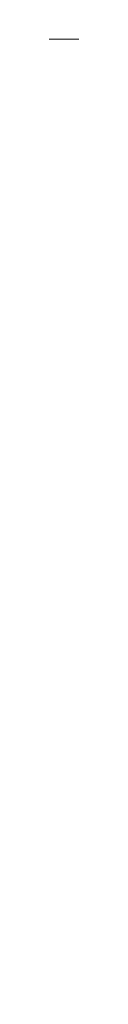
# Model space of a CAD drawing. Header units: millimetres. Extents: x 297 to 472, y 52 to 476.
# Tile 55 of 68: x 384.6246 to 384.63076, y 93.04305 to 93.42497. Entities that reach past the tile are written whole.
import ezdxf

# ---------------------------------------------------------------- set-up
doc = ezdxf.new("R2010")
doc.units = ezdxf.units.MM
doc.header["$LTSCALE"] = 47.498
doc.layers.get('0').update_dxf_attribs({"linetype": 'CONTINUOUS'})
doc.layers.add('KONSTR_EL', color=7, linetype='CONTINUOUS')

msp = doc.modelspace()

# ---------------------------------------------------------------- linework, layer by layer
at = {"color": 7, "linetype": 'CONTINUOUS'}
msp.add_arc((384.62118, 81.41736), 60, 5.7391705, 174.2608295, dxfattribs=at)
at = {"layer": 'KONSTR_EL', "color": 4, "linetype": 'CONTINUOUS'}
for radius in [24, 19.2, 14.4]:
    msp.add_circle((384.62118, 81.41736), radius, dxfattribs=at)
msp.add_arc((384.62118, 81.41736), 12, 180, 90, dxfattribs=at)

doc.saveas('drawing.dxf')
